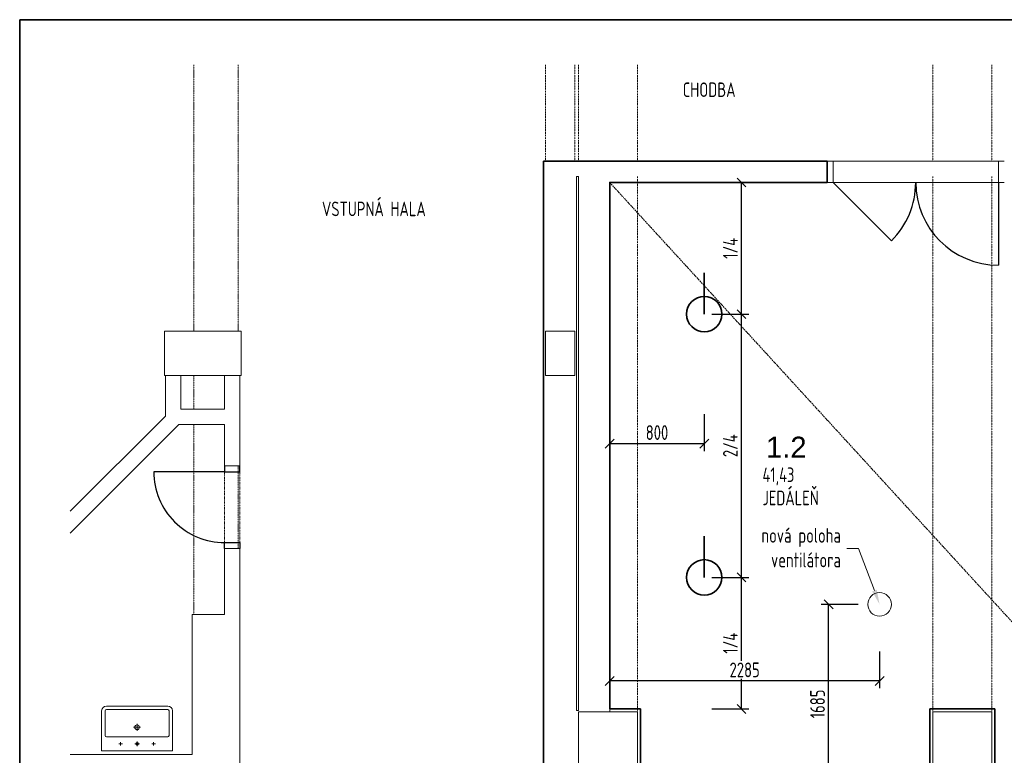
# Model space of a CAD drawing. Header units: inches. Extents: x -96941 to 10978768, y -673 to 1070890.
# Tile 124 of 256: x 50813 to 59148, y 7946 to 14177. Entities that reach past the tile are written whole.
import ezdxf
from ezdxf import colors
from ezdxf.entities.mleader import LeaderData, LeaderLine
from ezdxf.math import Vec2, Vec3

# ---------------------------------------------------------------- set-up
doc = ezdxf.new("R2010")
doc.units = ezdxf.units.IN
for name, pattern in [('2bodkociarka 1_8', [3.39, 1.8, -0.53, 0, -0.53, 0, -0.53]), ('ACAD_ISO10W100', [18.5, 12, -3, 0.5, -3]), ('ACAD_ISO12W100', [22, 12, -3, 0.5, -3, 0.5, -3]), ('Bodkociarka 2_0', [3.2, 2, -0.6, 0, -0.6])]:
    doc.linetypes.add(name, pattern=pattern)
doc.layers.get('Defpoints').update_dxf_attribs({"color": 6, "lineweight": 9})
for name, color, linetype, lineweight in [('!_A_01_TENKÁ', 8, 'Continuous', 13), ('!_A_02_HRUBÁ', 255, 'Continuous', 35), ('!_A_04_BODKOČIARKOVANÁ', 30, 'ACAD_ISO10W100', 13), ('!_A_05_DVOJBODKOČIARKOVANÁ', 2, 'ACAD_ISO12W100', 13), ('!_A_21_KÓTY', 3, 'Continuous', 9), ('!_A_41_POPIS MIESTNOSTÍ', 71, 'Continuous', 25), ('A-DETL', 90, 'Continuous', 40), ('A-DETL-THIN', 151, 'Continuous', 9), ('A-DOOR', 31, 'Continuous', 18), ('A-DOOR-FRAM', 31, 'Continuous', 25), ('P-SANR-FIXT', 6, 'Continuous', 18)]:
    doc.layers.add(name, color=color, linetype=linetype, lineweight=lineweight)
doc.layers.add('!_A_52_NOVÉ KCIE', color=7, linetype='Continuous', lineweight=13, true_color=0xa30000)
doc.styles.add('Arial', font='arial.ttf')
doc.styles.add('Iso CP', font='isocp.shx', dxfattribs={"width": 0.8})
doc.styles.get("Standard").update_dxf_attribs({"font": 'arial.ttf'})
doc.dimstyles.new('1-50', dxfattribs={"dimscale": 50, "dimtxt": 2.5, "dimasz": 1.5, "dimexe": 1.25, "dimexo": 1, "dimtad": 1, "dimdec": 0, "dimrnd": 5, "dimdsep": 46, "dimtxsty": 'Iso CP', "dimblk1": 'OBLIQUE', "dimblk2": 'OBLIQUE', "dimsah": 1, "dimcen": 2.5, "dimclrt": 4, "dimadec": 0, "dimazin": 0, "dimtfac": 1, "dimtdec": 0, "dimtmove": 1, "dimatfit": 3, "dimldrblk": 'OBLIQUE', "dimfxl": 5, "dimfxlon": 1, "dimtfill": 1, "dimtolj": 1, "dimtzin": 0, "dimarcsym": 0})

# ---------------------------------------------------------------- blocks, each defined once
blk = doc.blocks.new('Umyvadlo 600x380 LAUFEN_PRO S - 000 White-1423670-1_NP NOVÉ KONŠTRUKCIE')
at = {"layer": 'P-SANR-FIXT', "color": 7}
for p, q in [((-135, 612.5), (385, 612.5)), ((385, 612.5), (-135, 612.5)), ((-175, 232.5), (-175, 572.5)), ((-175, 572.5), (-175, 232.5)), ((-145, 362.5), (-145, 572.5)), ((-135, 582.5), (385, 582.5)), ((395, 572.5), (395, 362.5)), ((425, 572.5), (425, 232.5)), ((425, 232.5), (425, 572.5)), ((95, 432.5), (155, 432.5)), ((125, 462.5), (125, 402.5)), ((-135, 352.5), (385, 352.5)), ((0, 292.5), (-30, 292.5)), ((-15, 277.5), (-15, 307.5)), ((105, 292.5), (145, 292.5)), ((125, 272.5), (125, 312.5)), ((250, 292.5), (280, 292.5)), ((265, 277.5), (265, 307.5)), ((-175, 232.5), (425, 232.5))]:
    blk.add_line(p, q, dxfattribs=at)
for centre, radius in [((125, 432.5), 20), ((125, 292.5), 12)]:
    blk.add_circle(centre, radius, dxfattribs=at)
for centre, radius, start, end in [((-135, 572.5), 40, 90, 180), ((-135, 572.5), 40, 90, 180), ((385, 572.5), 40, 360, 90), ((385, 572.5), 40, 360, 90), ((-135, 572.5), 10, 90, 180), ((385, 572.5), 10, 0, 90), ((-135, 362.5), 10, 180, 270), ((385, 362.5), 10, 270, 0)]:
    blk.add_arc(centre, radius, start, end, dxfattribs=at)
blk = doc.blocks.new('Dvere - 600x1970-1131032-1_NP NOVÉ KONŠTRUKCIE')
at = {"layer": 'A-DOOR', "color": 7, "linetype": '2bodkociarka 1_8'}
for p, q in [((-173.9, 65), (426.1, 65)), ((-173.9, -65), (426.1, -65))]:
    blk.add_line(p, q, dxfattribs=at)
at = {"layer": 'A-DOOR', "color": 250, "lineweight": 25}
blk.add_line((-173.9, -65), (-173.9, -665), dxfattribs=at)
blk.add_arc((-173.9, -65), 600, 270, 0, dxfattribs=at)
at = {"layer": 'A-DOOR-FRAM', "color": 250}
for p, q in [((-173.9, 65), (-223.9, 65)), ((-173.9, -65), (-173.9, 65)), ((426.1, 65), (476.1, 65)), ((426.1, -65), (426.1, 65)), ((-223.9, -65), (-173.9, -65)), ((476.1, -65), (426.1, -65))]:
    blk.add_line(p, q, dxfattribs=at)
blk = doc.blocks.new('POLOZKA MIESTNOSTI')
at = {"ltscale": 5}
blk.add_attdef('NUMBER', (10, 410), '', height=200, dxfattribs=at)
at = {"layer": 'Defpoints', "ltscale": 5}
blk.add_attdef('AREA', (-20, 200), '', height=125, dxfattribs=at)
at = {"layer": 'Defpoints', "ltscale": 5, "style": 'Iso CP', "width": 0.8}
blk.add_attdef('Miestnosť', (-20, 0), '', height=125, dxfattribs=at)
blk = doc.blocks.new('_Oblique')
at = {"color": 0, "linetype": 'ByBlock', "lineweight": -2}
blk.add_line((-0.5, -0.5), (0.5, 0.5), dxfattribs=at)
blk = doc.blocks.new('*D2449')
at = {"layer": '!_A_21_KÓTY', "color": 0, "lineweight": -2, "transparency": 16777216}
for p, q in [((56672.9, 9453.4), (56985.4, 9453.4)), ((56922.9, 8338.4), (56922.9, 9453.4)), ((56672.9, 8338.4), (56985.4, 8338.4))]:
    blk.add_line(p, q, dxfattribs=at)
at = {"layer": 'Defpoints', "color": 0, "transparency": 16777216}
for p in [(56607.7, 9453.4), (56922.9, 9453.4), (56067.7, 8338.4)]:
    blk.add_point(p, dxfattribs=at)
at = {"layer": '!_A_21_KÓTY', "color": 0, "lineweight": -2, "transparency": 16777216, "xscale": 75, "yscale": 75, "zscale": 75}
for p, rotation in [((56922.9, 9453.4), 90), ((56922.9, 8338.4), 270)]:
    blk.add_blockref('_Oblique', p, dxfattribs=dict(at, rotation=rotation))
at = {"layer": '!_A_21_KÓTY', "color": 4, "transparency": 16777216, "insert": (56829.1, 8895.9), "char_height": 125, "attachment_point": 5, "rotation": 90, "style": 'Iso CP', "bg_fill": 3, "box_fill_scale": 1.1, "bg_fill_color": 256, "bg_fill_true_color": 13158600, "bg_fill_transparency": 0}
blk.add_mtext('\\A1;1/4', dxfattribs=at)
blk = doc.blocks.new('*D2450')
at = {"layer": '!_A_21_KÓTY', "color": 0, "lineweight": -2, "transparency": 16777216}
for p, q in [((56672.9, 11683.4), (56985.4, 11683.4)), ((56922.9, 9453.4), (56922.9, 11683.4)), ((56672.9, 9453.4), (56985.4, 9453.4))]:
    blk.add_line(p, q, dxfattribs=at)
at = {"layer": 'Defpoints', "color": 0, "transparency": 16777216}
for p in [(56607.7, 11683.4), (56922.9, 11683.4), (56607.7, 9453.4)]:
    blk.add_point(p, dxfattribs=at)
at = {"layer": '!_A_21_KÓTY', "color": 0, "lineweight": -2, "transparency": 16777216, "xscale": 75, "yscale": 75, "zscale": 75}
for p, rotation in [((56922.9, 11683.4), 90), ((56922.9, 9453.4), 270)]:
    blk.add_blockref('_Oblique', p, dxfattribs=dict(at, rotation=rotation))
at = {"layer": '!_A_21_KÓTY', "color": 4, "transparency": 16777216, "insert": (56829.1, 10568.4), "char_height": 125, "attachment_point": 5, "rotation": 90, "style": 'Iso CP', "bg_fill": 3, "box_fill_scale": 1.1, "bg_fill_color": 256, "bg_fill_true_color": 13158600, "bg_fill_transparency": 0}
blk.add_mtext('\\A1;2/4', dxfattribs=at)
blk = doc.blocks.new('*D2451')
at = {"layer": '!_A_21_KÓTY', "color": 0, "lineweight": -2, "transparency": 16777216}
for p, q in [((56777.7, 12798.4), (56985.4, 12798.4)), ((56922.9, 11683.4), (56922.9, 12798.4)), ((56672.9, 11683.4), (56985.4, 11683.4))]:
    blk.add_line(p, q, dxfattribs=at)
at = {"layer": 'Defpoints', "color": 0, "transparency": 16777216}
for p in [(56727.7, 12798.4), (56922.9, 12798.4), (56607.7, 11683.4)]:
    blk.add_point(p, dxfattribs=at)
at = {"layer": '!_A_21_KÓTY', "color": 0, "lineweight": -2, "transparency": 16777216, "xscale": 75, "yscale": 75, "zscale": 75}
for p, rotation in [((56922.9, 12798.4), 90), ((56922.9, 11683.4), 270)]:
    blk.add_blockref('_Oblique', p, dxfattribs=dict(at, rotation=rotation))
at = {"layer": '!_A_21_KÓTY', "color": 4, "transparency": 16777216, "insert": (56829.1, 12240.9), "char_height": 125, "attachment_point": 5, "rotation": 90, "style": 'Iso CP', "bg_fill": 3, "box_fill_scale": 1.1, "bg_fill_color": 256, "bg_fill_true_color": 13158600, "bg_fill_transparency": 0}
blk.add_mtext('\\A1;1/4', dxfattribs=at)
blk = doc.blocks.new('*D2452')
at = {"layer": '!_A_21_KÓTY', "color": 0, "lineweight": -2, "transparency": 16777216}
for p, q in [((55807.7, 10835.8), (55807.7, 10523.3)), ((56607.7, 10835.8), (56607.7, 10523.3)), ((56607.7, 10585.8), (55807.7, 10585.8))]:
    blk.add_line(p, q, dxfattribs=at)
at = {"layer": 'Defpoints', "color": 0, "transparency": 16777216}
for p in [(55807.7, 11683.4), (56607.7, 11683.4), (55807.7, 10585.8)]:
    blk.add_point(p, dxfattribs=at)
at = {"layer": '!_A_21_KÓTY', "color": 0, "lineweight": -2, "transparency": 16777216, "xscale": 75, "yscale": 75, "zscale": 75, "rotation": 180}
blk.add_blockref('_Oblique', (55807.7, 10585.8), dxfattribs=at)
at = {"layer": '!_A_21_KÓTY', "color": 0, "lineweight": -2, "transparency": 16777216, "xscale": 75, "yscale": 75, "zscale": 75}
blk.add_blockref('_Oblique', (56607.7, 10585.8), dxfattribs=at)
at = {"layer": '!_A_21_KÓTY', "color": 4, "transparency": 16777216, "insert": (56207.7, 10679.6), "char_height": 125, "attachment_point": 5, "style": 'Iso CP', "bg_fill": 3, "box_fill_scale": 1.1, "bg_fill_color": 256, "bg_fill_true_color": 13158600, "bg_fill_transparency": 0}
blk.add_mtext('\\A1;800', dxfattribs=at)
blk = doc.blocks.new('*D2514')
at = {"layer": '!_A_21_KÓTY', "color": 0, "lineweight": -2, "transparency": 16777216}
for p, q in [((55807.7, 8825.9), (55807.7, 8513.4)), ((58092, 8825.9), (58092, 8513.4)), ((58092, 8575.9), (55807.7, 8575.9))]:
    blk.add_line(p, q, dxfattribs=at)
at = {"layer": 'Defpoints', "color": 0, "transparency": 16777216}
for p in [(55807.7, 9224.6), (58092, 9224.6), (55807.7, 8575.9)]:
    blk.add_point(p, dxfattribs=at)
at = {"layer": '!_A_21_KÓTY', "color": 0, "lineweight": -2, "transparency": 16777216, "xscale": 75, "yscale": 75, "zscale": 75, "rotation": 180}
blk.add_blockref('_Oblique', (55807.7, 8575.9), dxfattribs=at)
at = {"layer": '!_A_21_KÓTY', "color": 0, "lineweight": -2, "transparency": 16777216, "xscale": 75, "yscale": 75, "zscale": 75}
blk.add_blockref('_Oblique', (58092, 8575.9), dxfattribs=at)
at = {"layer": '!_A_21_KÓTY', "color": 4, "transparency": 16777216, "insert": (56949.9, 8669.7), "char_height": 125, "attachment_point": 5, "style": 'Iso CP', "bg_fill": 3, "box_fill_scale": 1.1, "bg_fill_color": 256, "bg_fill_true_color": 13158600, "bg_fill_transparency": 0}
blk.add_mtext('\\A1;2285', dxfattribs=at)
blk = doc.blocks.new('*D2515')
at = {"layer": '!_A_21_KÓTY', "color": 0, "lineweight": -2, "transparency": 16777216}
for p, q in [((57910.4, 9224.6), (57597.9, 9224.6)), ((57660.4, 7538.4), (57660.4, 9224.6)), ((57910.4, 7538.4), (57597.9, 7538.4))]:
    blk.add_line(p, q, dxfattribs=at)
at = {"layer": 'Defpoints', "color": 0, "transparency": 16777216}
for p in [(57660.4, 9224.6), (58092, 9224.6), (58517.7, 7538.4)]:
    blk.add_point(p, dxfattribs=at)
at = {"layer": '!_A_21_KÓTY', "color": 0, "lineweight": -2, "transparency": 16777216, "xscale": 75, "yscale": 75, "zscale": 75}
for p, rotation in [((57660.4, 9224.6), 90), ((57660.4, 7538.4), 270)]:
    blk.add_blockref('_Oblique', p, dxfattribs=dict(at, rotation=rotation))
at = {"layer": '!_A_21_KÓTY', "color": 4, "transparency": 16777216, "insert": (57566.7, 8381.5), "char_height": 125, "attachment_point": 5, "rotation": 90, "style": 'Iso CP', "bg_fill": 3, "box_fill_scale": 1.1, "bg_fill_color": 256, "bg_fill_true_color": 13158600, "bg_fill_transparency": 0}
blk.add_mtext('\\A1;1685', dxfattribs=at)

msp = doc.modelspace()

# ---------------------------------------------------------------- linework, layer by layer
at = {"layer": '!_A_01_TENKÁ', "linetype": '2bodkociarka 1_8'}
for p, q in [((59147.735, 12978.404), (57647.735, 12978.404)), ((59097.735, 12978.404), (57697.735, 12978.404)), ((59147.735, 12798.404), (57647.735, 12798.404)), ((59097.735, 12798.404), (57697.735, 12798.404))]:
    msp.add_line(p, q, dxfattribs=at)
at = {"layer": '!_A_01_TENKÁ'}
for p, q in [((57697.735, 12978.404), (57647.735, 12978.404)), ((57697.735, 12978.404), (57647.735, 12978.404)), ((57647.735, 12798.404), (57647.735, 12978.404)), ((57697.735, 12798.404), (57697.735, 12978.404)), ((57697.735, 12798.404), (57697.735, 12978.404)), ((59097.735, 12978.404), (57697.735, 12978.404)), ((59097.735, 12978.404), (59147.735, 12978.404)), ((59097.735, 12798.404), (59097.735, 12978.404)), ((59147.735, 12978.404), (59097.735, 12978.404)), ((59097.735, 12978.404), (59097.735, 12798.404)), ((57647.735, 12798.404), (57697.735, 12798.404)), ((57647.735, 12798.404), (57697.735, 12798.404)), ((57697.735, 12798.404), (59097.735, 12798.404)), ((59147.735, 12798.404), (59097.735, 12798.404)), ((59097.735, 12798.404), (59147.735, 12798.404))]:
    msp.add_line(p, q, dxfattribs=at)
at = {"layer": '!_A_01_TENKÁ', "lineweight": 25}
msp.add_line((59097.735, 12798.404), (59097.735, 12098.404), dxfattribs=at)
at = {"layer": '!_A_01_TENKÁ'}
for points in [[(50813.135, 13677.462), (50813.135, 14177.462)], [(51313.135, 14177.462), (50813.135, 14177.462)]]:
    msp.add_lwpolyline(points, dxfattribs=at)
at = {"layer": '!_A_01_TENKÁ', "lineweight": 25}
msp.add_lwpolyline([(57697.735, 12798.404), (58192.71, 12303.429)], dxfattribs=at)
at = {"layer": '!_A_01_TENKÁ', "color": 14, "true_color": 0xa30000}
msp.add_circle((58092.046, 9224.649), 99.94, dxfattribs=at)
at = {"layer": '!_A_01_TENKÁ', "lineweight": 25}
for centre, start, end in [((57697.735, 12798.404), 315, 0), ((59097.735, 12798.404), 180, 270)]:
    msp.add_arc(centre, 700, start, end, dxfattribs=at)
at = {"layer": '!_A_02_HRUBÁ'}
msp.add_lwpolyline([(50813.135, 14177.462), (82313.135, 14177.462), (82313.135, -672.538), (50813.135, -672.538)], close=True, dxfattribs=at)
msp.add_lwpolyline([(55807.735, 8338.404), (55807.735, 12798.404), (57647.735, 12798.404), (57647.735, 12978.404), (55247.735, 12978.404), (55247.735, 7673.404), (55197.735, 7673.404)], dxfattribs=at)
at = {"layer": '!_A_02_HRUBÁ', "color": 150, "true_color": 0x2994ff}
for centre in [(56607.735, 11683.404), (56607.735, 9453.404)]:
    msp.add_circle(centre, 150, dxfattribs=at)
at = {"layer": '!_A_04_BODKOČIARKOVANÁ', "color": 14, "true_color": 0xa30000}
msp.add_lwpolyline([(55807.735, 12798.404), (62289.057, 5714.274), (71774.609, 3841.53)], dxfattribs=at)
at = {"layer": '!_A_05_DVOJBODKOČIARKOVANÁ'}
for p, q in [((55262.735, 13795.384), (55262.735, 12978.404)), ((55512.735, 13795.384), (55512.735, 12978.404)), ((55542.735, 13795.384), (55542.735, 12978.404)), ((56042.735, 13795.384), (56042.735, 12978.404)), ((58542.735, 13795.384), (58542.735, 12978.404)), ((59042.735, 13795.384), (59042.735, 12978.404)), ((56042.735, 12848.404), (56042.735, 8313.404)), ((58542.735, 12848.404), (58542.735, 8313.404)), ((59042.735, 12848.404), (59042.735, 8313.404))]:
    msp.add_line(p, q, dxfattribs=at)
at = {"layer": '!_A_52_NOVÉ KCIE', "lineweight": 35}
for p, q in [((56067.735, 8338.404), (55807.735, 8338.404)), ((56067.735, 7518.404), (56067.735, 8338.404)), ((59067.735, 8338.404), (58517.735, 8338.404)), ((58517.735, 8338.404), (58517.735, 7538.404)), ((59067.735, 7538.404), (59067.735, 8338.404))]:
    msp.add_line(p, q, dxfattribs=at)
at = {"layer": 'A-DETL', "color": 7, "linetype": 'Bodkociarka 2_0', "lineweight": 18}
for p, q in [((52287.735, 13795.384), (52287.735, 11538.404)), ((52662.735, 13795.384), (52662.735, 11538.404)), ((52287.735, 11163.404), (52287.735, 10878.404)), ((52287.735, 10748.404), (52287.735, 9138.404)), ((52662.735, 10398.404), (52662.735, 9698.404))]:
    msp.add_line(p, q, dxfattribs=at)
at = {"layer": 'A-DETL-THIN'}
for p, q in [((57647.735, 12978.404), (55247.735, 12978.404)), ((55247.735, 12978.404), (55247.735, 7543.404)), ((55527.735, 8324.966), (55527.735, 12848.404)), ((55527.735, 12848.404), (55542.735, 12848.404)), ((55542.735, 12848.404), (55542.735, 8324.966)), ((55807.735, 8313.404), (55807.735, 12798.404)), ((55807.735, 12798.404), (57647.735, 12798.404)), ((52687.735, 11538.404), (52037.735, 11538.404)), ((52037.735, 11538.404), (52037.735, 11163.404)), ((52687.735, 11163.404), (52687.735, 11538.404)), ((55512.735, 11538.404), (55262.735, 11538.404)), ((55262.735, 11538.404), (55262.735, 11163.404)), ((55512.735, 11163.404), (55512.735, 11538.404)), ((52037.735, 11163.404), (52687.735, 11163.404)), ((52047.735, 11163.404), (52047.735, 10819.617)), ((52177.735, 10878.404), (52177.735, 11163.404)), ((52547.735, 11163.404), (52547.735, 10878.404)), ((52677.735, 10398.404), (52677.735, 11163.404)), ((55262.735, 11163.404), (55512.735, 11163.404)), ((52547.735, 10878.404), (52177.735, 10878.404)), ((52047.735, 10819.617), (51240.93, 10012.812)), ((51240.93, 9828.964), (52160.369, 10748.404)), ((52160.369, 10748.404), (52547.735, 10748.404)), ((52547.735, 10748.404), (52547.735, 10398.404)), ((52547.735, 10398.404), (52677.735, 10398.404)), ((52677.735, 9698.404), (52547.735, 9698.404)), ((52547.735, 9698.404), (52547.735, 9138.404)), ((52677.735, 7543.404), (52677.735, 9698.404)), ((52547.735, 9138.404), (52272.735, 9138.404)), ((52272.735, 9138.404), (52272.735, 7953.404)), ((55542.735, 8324.966), (55527.735, 8324.966)), ((56042.735, 8313.404), (55542.735, 8313.404)), ((55542.735, 8313.404), (55542.735, 7563.404)), ((56042.735, 7543.404), (56042.735, 8313.404)), ((59042.735, 8313.404), (58542.735, 8313.404)), ((58542.735, 8313.404), (58542.735, 7563.404)), ((59042.735, 7563.404), (59042.735, 8313.404)), ((52272.735, 7953.404), (51240.93, 7953.404))]:
    msp.add_line(p, q, dxfattribs=at)
msp.add_arc((59066.735, 8337.404), 1, 0, 90, dxfattribs=at)

# ---------------------------------------------------------------- block references
at = {"layer": '!_A_41_POPIS MIESTNOSTÍ'}
ref = msp.add_blockref('POLOZKA MIESTNOSTI', (56445.57, 13522.731), dxfattribs=dict(at, xscale=0.984251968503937, yscale=0.984251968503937, zscale=0.984251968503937))
ref.add_attrib('Miestnosť', 'CHODBA', (56425.885, 13522.731), dxfattribs={"ltscale": 5, "height": 123.0315, "style": 'Iso CP', "width": 0.8})
ref = msp.add_blockref('POLOZKA MIESTNOSTI', (53391.239, 12512.935), dxfattribs=dict(at, xscale=0.984251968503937, yscale=0.984251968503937, zscale=0.984251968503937))
ref.add_attrib('Miestnosť', 'VSTUPNÁ HALA', (53371.554, 12512.935), dxfattribs={"ltscale": 5, "height": 123.0315, "style": 'Iso CP', "width": 0.8})
ref = msp.add_blockref('POLOZKA MIESTNOSTI', (57120.449, 10064.33), dxfattribs=dict(at, xscale=0.984251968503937, yscale=0.984251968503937, zscale=0.984251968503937))
ref.add_attrib('Miestnosť', 'JEDÁLEŇ', (57100.764, 10064.33), dxfattribs={"ltscale": 5, "height": 123.0315, "style": 'Iso CP', "width": 0.8})
ref.add_attrib('AREA', '41,43', (57100.764, 10261.181), dxfattribs={"ltscale": 5, "height": 123.0315, "style": 'Iso CP', "width": 0.8})
ref.add_attrib('NUMBER', '1.2', (57130.291, 10467.874), dxfattribs={"layer": '0', "ltscale": 5, "height": 177.1654, "style": 'Arial'})
at = {"layer": 'A-DOOR', "color": 7, "linetype": '2bodkociarka 1_8', "rotation": 270}
msp.add_blockref('Dvere - 600x1970-1131032-1_NP NOVÉ KONŠTRUKCIE', (52612.735, 10174.528), dxfattribs=at)
at = {"layer": 'P-SANR-FIXT', "color": 7}
msp.add_blockref('Umyvadlo 600x380 LAUFEN_PRO S - 000 White-1423670-1_NP NOVÉ KONŠTRUKCIE', (51682.026, 7750.904), dxfattribs=at)

# ---------------------------------------------------------------- leaders
at = {"layer": '!_A_01_TENKÁ'}
ml = msp.add_multileader_mtext('Standard', dxfattribs=at)
ml.set_content('nová poloha\\Pventilátora', color=256, style='Iso CP')
ml.set_leader_properties(color=256, linetype='ByLayer', lineweight=-1)
ml.build(insert=Vec2(0, 0))
ml.multileader.update_dxf_attribs({"text_left_attachment_type": 2, "text_right_attachment_type": 2, "dogleg_length": 2, "arrow_head_size": 125, "scale": 50})
ctx = ml.context
ctx.base_point, ctx.scale, ctx.char_height, ctx.arrow_head_size, ctx.landing_gap_size, ctx.plane_origin = Vec3(57031.196, 9698.793), 50, 125, 125, 50, Vec3(58092.046, 9224.649)
ctx.left_attachment, ctx.right_attachment, ctx.text_align_type = 2, 2, 2
notes = []
notes.append((ctx, [(0, (1, 1, 0), (57914.821, 9698.793), (-1, 0), 100, [(0, [(58092.046, 9224.649)], 0, [])])]))
ctx.mtext.insert, ctx.mtext.alignment, ctx.mtext.flow_direction = Vec3(57764.821, 9871.709), 3, 5
for ctx, leaders in notes:
    for number, flags, end, landing, length, lines in leaders:
        leader = LeaderData()
        leader.index, (leader.has_last_leader_line, leader.has_dogleg_vector, leader.attachment_direction) = number, flags
        leader.last_leader_point, leader.dogleg_vector, leader.dogleg_length = Vec3(end), Vec3(landing), length
        for number, points, colour, breaks in lines:
            line = LeaderLine()
            line.index, line.vertices, line.color, line.breaks = number, Vec3.list(points), colors.encode_raw_color(colour), breaks
            leader.lines.append(line)
        ctx.leaders.append(leader)

# ---------------------------------------------------------------- next in the draw order: dimensions: what is measured, and where the dimension line sits
at = {"layer": '!_A_21_KÓTY'}
dim = msp.add_linear_dim(base=(56922.874, 9453.404), p1=(56067.735, 8338.404), p2=(56607.735, 9453.404), angle=90, text='1/4', dimstyle='1-50', dxfattribs=at)
dim.commit()
dim.dimension.update_dxf_attribs({"geometry": '*D2449', "text_midpoint": (56829.124, 8895.904)})

# ---------------------------------------------------------------- next in the draw order: dimensions: what is measured, and where the dimension line sits
dim = msp.add_linear_dim(base=(56922.874, 11683.404), p1=(56607.735, 9453.404), p2=(56607.735, 11683.404), angle=90, text='2/4', dimstyle='1-50', dxfattribs=at)
dim.commit()
dim.dimension.update_dxf_attribs({"geometry": '*D2450', "text_midpoint": (56829.112, 10568.404)})
dim = msp.add_linear_dim(base=(55807.735, 8575.912), p1=(58092.046, 9224.649), p2=(55807.735, 9224.649), dimstyle='1-50', dxfattribs=at)
dim.commit()
dim.dimension.update_dxf_attribs({"geometry": '*D2514', "text_midpoint": (56949.89, 8669.674)})

# ---------------------------------------------------------------- next in the draw order: linework, layer by layer
at = {"layer": '!_A_02_HRUBÁ', "color": 150, "true_color": 0x2994ff}
msp.add_lwpolyline([(56607.735, 9453.404), (56607.735, 9803.404)], dxfattribs=at)

# ---------------------------------------------------------------- next in the draw order: dimensions: what is measured, and where the dimension line sits
at = {"layer": '!_A_21_KÓTY'}
dim = msp.add_linear_dim(base=(56922.874, 12798.404), p1=(56607.735, 11683.404), p2=(56727.735, 12798.404), angle=90, text='1/4', dimstyle='1-50', dxfattribs=at)
dim.commit()
dim.dimension.update_dxf_attribs({"geometry": '*D2451', "text_midpoint": (56829.124, 12240.904)})
dim = msp.add_linear_dim(base=(57660.437, 9224.649), p1=(58517.735, 7538.404), p2=(58092.046, 9224.649), angle=90, dimstyle='1-50', dxfattribs=at)
dim.commit()
dim.dimension.update_dxf_attribs({"geometry": '*D2515', "text_midpoint": (57566.687, 8381.526)})

# ---------------------------------------------------------------- next in the draw order: dimensions: what is measured, and where the dimension line sits
dim = msp.add_linear_dim(base=(55807.735, 10585.809), p1=(56607.735, 11683.404), p2=(55807.735, 11683.404), dimstyle='1-50', dxfattribs=at)
dim.commit()
dim.dimension.update_dxf_attribs({"geometry": '*D2452', "text_midpoint": (56207.735, 10679.559)})

# ---------------------------------------------------------------- next in the draw order: linework, layer by layer
at = {"layer": '!_A_02_HRUBÁ', "color": 150, "true_color": 0x2994ff}
msp.add_lwpolyline([(56607.735, 11683.404), (56607.735, 12033.404)], dxfattribs=at)

doc.saveas('drawing.dxf')
